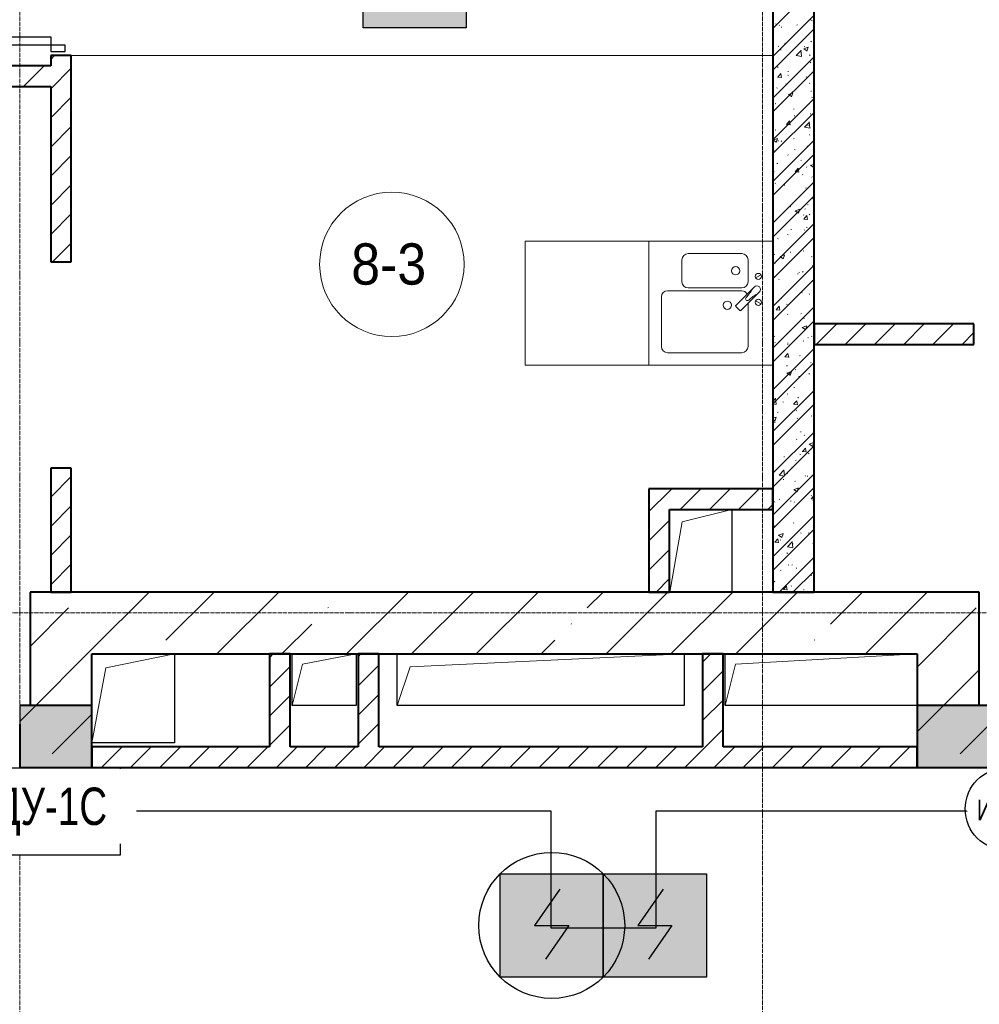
# Model space of a CAD drawing. Header units: millimetres. Extents: x -816133 to 919604, y 87941 to 147341.
# Tile 80 of 256: x -34452 to -29801, y 129576 to 134348. Entities that reach past the tile are written whole.
import ezdxf
from ezdxf.enums import TextEntityAlignment as Align

# ---------------------------------------------------------------- set-up
doc = ezdxf.new("R2010")
doc.units = ezdxf.units.MM
doc.set_wipeout_variables(frame=1)
doc.linetypes.add('ADSK_Линия сетки', pattern=[25, 20, -2.5, 0, -2.5])
doc.linetypes.add('Линия сетки', pattern=[25, 20, -2.5, 0, -2.5])
for name, color, linetype, lineweight in [('_АПС_Оборудование', 1, 'Continuous', 30), ('A-000-M_MASS', 7, 'Continuous', 18), ('A-010-A_ROOM', 7, 'Continuous', 20), ('A-200-M_WALL', 7, 'Continuous', 18), ('A-200-M_WALL_EXT', 7, 'Continuous', 18), ('A-200-M_WALL_INT', 7, 'Continuous', 18), ('A-200-M_WALL_PAT', 7, 'Continuous', 40), ('A-325-M_DOOR', 7, 'Continuous', 18), ('A-700-M_FFE', 7, 'Continuous', 18), ('M-520-M_DRAINAGE_FW', 7, 'Continuous', 18), ('RC-Извещатели_пожарные', 1, 'Continuous', 30), ('Z-030-M_GRID', 7, 'Continuous', 9), ('СОУЭ', 1, 'Continuous', 30), ('СС-011-ПОЖ-СИГНАЛИЗАЦИЯ', 1, 'Continuous', 30), ('УГО АПС и АПЗ$0$_АПС_Оборудование', 1, 'Continuous', 30), ('УГО АПС и АПЗ$0$СС-011-ПОЖ-СИГНАЛИЗАЦИЯ', 1, 'Continuous', 30)]:
    doc.layers.add(name, color=color, linetype=linetype, lineweight=lineweight)
doc.layers.add('EI_HATCH_GALV', color=7, linetype='Continuous')
doc.layers.add('АПС', color=5, linetype='Continuous')
doc.styles.add('Arial Narrow', font='ARIALN.TTF', dxfattribs={"width": 0.9, "height": 600})
doc.styles.add('Arial_2', font='arial.ttf', dxfattribs={"width": 0.9, "height": 400})
doc.styles.add('ISOCPEUR', font='isocpeur.ttf', dxfattribs={"height": 300})

# ---------------------------------------------------------------- blocks, each defined once
blk = doc.blocks.new('10эт')
at = {"layer": 'A-200-M_WALL_PAT', "lineweight": 18}
h = blk.add_hatch(color=9, dxfattribs=at)
h.paths.add_polyline_path([(326201.7, 129601.1), (326201.7, 129901.1), (325851.7, 129901.1), (325851.7, 129601.1), (325907.6, 129601.1)])
h.paths.add_polyline_path([(324751.1, 129601.1), (324751.1, 129901.1), (324201.7, 129901.1), (324201.7, 129601.1), (324416.5, 129601.1)])
h = blk.add_hatch(color=9, dxfattribs=at)
h.paths.add_polyline_path([(333251.7, 129601.1), (333251.7, 129901.1), (331776.7, 129901.1), (331776.7, 129601.1), (331872.2, 129601.1)])
h.paths.add_polyline_path([(330676.5, 129601.1), (330676.5, 129901.1), (330201.7, 129901.1), (330201.7, 129601.1)])
at = {"layer": 'A-000-M_MASS', "color": 9, "lineweight": 30}
for p, q in [((329002.7, 130451.1), (329002.7, 130851.1)), ((329302.7, 130851.1), (329302.7, 130451.1)), ((326601.7, 130151.1), (326601.7, 129721.1)), ((327171.7, 129901.1), (327171.7, 130151.1)), ((327481.7, 130151.1), (327481.7, 129901.1)), ((327681.7, 129901.1), (327681.7, 130151.1)), ((329071.7, 130151.1), (329071.7, 129901.1)), ((329271.7, 129901.1), (329271.7, 130151.1)), ((327481.7, 129901.1), (327171.7, 129901.1)), ((329071.7, 129901.1), (327681.7, 129901.1)), ((330201.7, 129901.1), (329271.7, 129901.1)), ((326601.7, 129721.1), (326201.7, 129721.1))]:
    blk.add_line(p, q, dxfattribs=at)
at = {"layer": 'A-000-M_MASS', "color": 9}
for p, q in [((329062.7, 130791.1), (329302.7, 130851.1)), ((329002.7, 130451.1), (329062.7, 130791.1)), ((326268.4, 130084.4), (326601.7, 130151.1)), ((327221.7, 130101.1), (327481.7, 130151.1)), ((327744.2, 130088.6), (329071.7, 130151.1)), ((329321.7, 130101.1), (330201.7, 130151.1)), ((326201.7, 129721.1), (326268.4, 130084.4)), ((327171.7, 129901.1), (327221.7, 130101.1)), ((327681.7, 129901.1), (327744.2, 130088.6)), ((329271.7, 129901.1), (329321.7, 130101.1))]:
    blk.add_line(p, q, dxfattribs=at)
at = {"layer": 'A-010-A_ROOM', "color": 9}
blk.add_circle((327655.3, 132039.2), 350, dxfattribs=at)
at = {"layer": 'A-200-M_WALL', "color": 9}
for p, q in [((326101.7, 133051.5), (329501.7, 133051.5)), ((329501.7, 133051.5), (326101.7, 133051.5)), ((326101.7, 133051.1), (326101.7, 133051.5)), ((326101.7, 133050.7), (329501.7, 133050.7)), ((329501.7, 133050.7), (326101.7, 133050.7))]:
    blk.add_line(p, q, dxfattribs=at)
at = {"layer": 'A-200-M_WALL', "color": 9, "lineweight": 40}
for p, q in [((326201.7, 129901.1), (325851.7, 129901.1)), ((326201.7, 129601.1), (326201.7, 129901.1)), ((330676.5, 129901.1), (330201.7, 129901.1)), ((330201.7, 129901.1), (330201.7, 129601.1)), ((325851.7, 129811.1), (325851.7, 129601.1)), ((325851.7, 129601.1), (326201.7, 129601.1)), ((330201.7, 129601.1), (330676.5, 129601.1))]:
    blk.add_line(p, q, dxfattribs=at)
at = {"layer": 'A-200-M_WALL_EXT', "color": 9, "lineweight": 40}
for p, q in [((326201.7, 130451.1), (325901.7, 130451.1)), ((325901.7, 130451.1), (325901.7, 129901.1)), ((330201.7, 130451.1), (326201.7, 130451.1)), ((330501.7, 130451.1), (330201.7, 130451.1)), ((330501.7, 129901.1), (330501.7, 130451.1)), ((326201.7, 129601.1), (326201.7, 130151.1)), ((326201.7, 130151.1), (330201.7, 130151.1)), ((330201.7, 130151.1), (330201.7, 129601.1)), ((325901.7, 129901.1), (325851.7, 129901.1)), ((330676.5, 129901.1), (330501.7, 129901.1)), ((325851.7, 129811.1), (325851.7, 129601.1)), ((325851.7, 129601.1), (325901.7, 129601.1)), ((325901.7, 129601.1), (326201.7, 129601.1)), ((330201.7, 129601.1), (330501.7, 129601.1)), ((330501.7, 129601.1), (330676.5, 129601.1))]:
    blk.add_line(p, q, dxfattribs=at)
at = {"layer": 'A-200-M_WALL_INT', "color": 9, "lineweight": 40}
for p, q in [((329501.7, 136451.1), (329501.7, 130451.1)), ((329701.7, 130451.1), (329701.7, 136451.1)), ((326001.7, 133051.1), (326001.7, 133001.1)), ((326101.7, 133051.1), (326001.7, 133051.1)), ((326101.7, 132051.1), (326101.7, 133051.1)), ((326001.7, 133001.1), (324301.7, 133001.1)), ((324301.7, 132901.1), (326001.7, 132901.1)), ((326001.7, 132901.1), (326001.7, 132051.1)), ((326001.7, 132051.1), (326101.7, 132051.1)), ((330476.7, 131751.1), (329701.7, 131751.1)), ((329701.7, 131751.1), (329701.7, 131651.1)), ((330476.7, 131651.1), (330476.7, 131751.1)), ((329701.7, 131651.1), (330476.7, 131651.1)), ((326001.7, 131051.1), (326001.7, 130451.1)), ((326101.7, 131051.1), (326001.7, 131051.1)), ((326101.7, 130451.1), (326101.7, 131051.1)), ((328901.7, 130951.1), (328901.7, 130451.1)), ((329001.7, 130951.1), (328901.7, 130951.1)), ((329501.7, 130951.1), (329001.7, 130951.1)), ((329501.7, 130851.1), (329501.7, 130951.1)), ((329001.7, 130851.1), (329501.7, 130851.1)), ((329001.7, 130451.1), (329001.7, 130851.1)), ((326001.7, 130451.1), (326101.7, 130451.1)), ((328901.7, 130451.1), (329001.7, 130451.1)), ((329501.7, 130451.1), (329701.7, 130451.1)), ((327161.7, 130151.1), (327061.7, 130151.1)), ((327061.7, 130151.1), (327061.7, 129701.1)), ((327161.7, 129701.1), (327161.7, 130151.1)), ((327591.7, 130151.1), (327491.7, 130151.1)), ((327491.7, 130151.1), (327491.7, 129701.1)), ((327591.7, 129701.1), (327591.7, 130151.1)), ((329261.7, 130151.1), (329161.7, 130151.1)), ((329161.7, 130151.1), (329161.7, 129701.1)), ((329261.7, 129701.1), (329261.7, 130151.1)), ((327061.7, 129701.1), (326201.7, 129701.1)), ((326201.7, 129701.1), (326201.7, 129601.1)), ((327491.7, 129701.1), (327161.7, 129701.1)), ((329161.7, 129701.1), (327591.7, 129701.1)), ((330201.7, 129701.1), (329261.7, 129701.1)), ((330201.7, 129601.1), (330201.7, 129701.1)), ((326201.7, 129601.1), (330201.7, 129601.1))]:
    blk.add_line(p, q, dxfattribs=at)
at = {"layer": 'A-200-M_WALL_PAT', "color": 9, "linetype": 'Continuous', "lineweight": 9}
for p, q in [((329501.7, 133182), (329701.7, 133382)), ((329501.7, 133047.2), (329701.7, 133247.2)), ((329684.6, 133224.4), (329687.5, 133222.6)), ((329690.3, 133219.5), (329693, 133221.6)), ((329501.7, 132979.9), (329701.7, 133179.9)), ((329514.9, 133205.2), (329517.4, 133202.9)), ((329532, 133196.7), (329534.7, 133198.7)), ((329542.4, 133188.7), (329545.8, 133189.1)), ((329619, 133198.7), (329622.3, 133199.2)), ((329701.6, 133157), (329701.7, 133157)), ((329528.3, 133095.2), (329531, 133097.3)), ((329538.8, 133078.5), (329542.1, 133079)), ((329559.7, 133110.5), (329562.5, 133108.7)), ((329614.9, 133050.9), (329638.6, 133075.6)), ((329641.6, 133047.7), (329638.3, 133076.6)), ((329651.5, 133083.9), (329666.7, 133073.6)), ((329651.7, 133083.7), (329673, 133091.9)), ((329654.3, 133093.7), (329657.6, 133094.2)), ((329666.9, 133072.5), (329673.1, 133091)), ((329686.6, 133118.1), (329689.3, 133120.1)), ((326001.7, 133032), (326020.7, 133051.1)), ((329501.7, 132845.2), (329701.7, 133045.2)), ((329614.8, 133051), (329641.9, 133046.8)), ((329680.1, 133053.8), (329682.6, 133051.6)), ((325870.7, 132901.1), (325970.7, 133001.1)), ((326001.7, 132890.6), (326101.7, 132990.6)), ((329502.3, 133023.3), (329504.8, 133021.1)), ((329524.6, 132993.8), (329527.3, 132995.8)), ((329682.9, 133016.6), (329685.6, 133018.6)), ((329501.7, 132777.8), (329701.7, 132977.8)), ((329501.7, 132953.8), (329503.2, 132952.9)), ((329525.3, 132946.8), (329543.5, 132945.2)), ((329525.5, 132946.8), (329540.2, 132964.3)), ((329543.8, 132944.2), (329540.3, 132963.3)), ((329574.1, 132973.5), (329577.4, 132973.9)), ((329575.4, 132956.4), (329577.8, 132954.1)), ((329663.1, 132947.8), (329665.9, 132946)), ((329520.9, 132892.3), (329523.5, 132894.3)), ((329564.6, 132913.8), (329567.5, 132912)), ((329679.2, 132915.1), (329681.9, 132917.2)), ((326001.7, 132749.2), (326101.7, 132849.2)), ((329501.7, 132643.1), (329701.7, 132843.1)), ((329577.4, 132862.8), (329592.5, 132852.6)), ((329577.5, 132862.7), (329598.8, 132870.9)), ((329592.8, 132851.5), (329599, 132869.9)), ((329686.1, 132878.6), (329689.5, 132879)), ((329691.8, 132849.7), (329694.3, 132847.4)), ((329514, 132819.2), (329516.5, 132816.9)), ((329517.2, 132790.8), (329519.8, 132792.9)), ((329602.4, 132792.9), (329605.3, 132791.1)), ((329675.5, 132813.7), (329678.2, 132815.7)), ((329501.7, 132575.8), (329701.7, 132775.8)), ((329606, 132758.4), (329609.3, 132758.8)), ((329682.5, 132768.5), (329685.8, 132768.9)), ((326001.7, 132607.8), (326101.7, 132707.8)), ((329567.6, 132717.6), (329585.8, 132716)), ((329567.8, 132717.5), (329582.5, 132735)), ((329586.1, 132715), (329582.6, 132734.1)), ((329655.2, 132703.6), (329682.3, 132699.4)), ((329655.3, 132703.5), (329679, 132728.3)), ((329671.8, 132712.2), (329674.4, 132714.2)), ((329682, 132700.3), (329678.7, 132729.3)), ((329503.3, 132641.6), (329524.7, 132649.8)), ((329513.5, 132689.4), (329516.1, 132691.4)), ((329518.6, 132630.5), (329524.8, 132648.9)), ((329602.3, 132648.2), (329605.6, 132648.7)), ((329679.2, 132667.9), (329681.7, 132665.6)), ((329501.7, 132441.1), (329701.7, 132641.1)), ((329501.7, 132637.1), (329503.9, 132635.1)), ((329503.2, 132641.8), (329518.4, 132631.6)), ((329525.8, 132638.2), (329529.1, 132638.6)), ((329543.1, 132637.2), (329545.9, 132635.3)), ((329668.1, 132610.7), (329670.7, 132612.8)), ((326001.7, 132466.4), (326101.7, 132566.4)), ((329501.7, 132373.7), (329701.7, 132573.7)), ((329509.8, 132587.9), (329512.4, 132589.9)), ((329574.5, 132570.4), (329576.9, 132568.2)), ((329607.3, 132596.2), (329610.2, 132594.4)), ((329522.1, 132528), (329525.5, 132528.5)), ((329610.1, 132488.3), (329624.8, 132505.8)), ((329628.4, 132485.7), (329624.9, 132504.8)), ((329637.6, 132543.2), (329640.9, 132543.7)), ((329664.4, 132509.3), (329667, 132511.3)), ((329685.1, 132519.1), (329700.3, 132508.9)), ((329685.3, 132518.9), (329701.7, 132525.2)), ((329700.5, 132507.8), (329701.7, 132511.3)), ((329506.1, 132486.4), (329508.7, 132488.5)), ((329609.9, 132488.3), (329628.1, 132486.7)), ((329645.1, 132475.3), (329648, 132473.5)), ((329690.9, 132463.7), (329693.4, 132461.5)), ((326001.7, 132324.9), (326101.7, 132424.9)), ((329501.7, 132239), (329701.7, 132439)), ((329513.1, 132433.2), (329515.6, 132431)), ((329557.4, 132423), (329560.7, 132423.4)), ((329660.7, 132407.8), (329663.3, 132409.8)), ((329501.7, 132171.7), (329701.7, 132371.7)), ((329502.4, 132385), (329505, 132387)), ((329695.7, 132356.2), (329701.7, 132362.5)), ((329585.8, 132319.6), (329588.6, 132317.8)), ((329669.5, 132328.1), (329672.8, 132328.5)), ((329695.6, 132356.3), (329701.7, 132355.3)), ((326001.7, 132183.5), (326101.7, 132283.5)), ((329611, 132298.1), (329626.1, 132287.8)), ((329611.1, 132297.9), (329632.4, 132306.1)), ((329626.4, 132286.7), (329632.6, 132305.2)), ((329650.1, 132278.7), (329652.9, 132276.8)), ((329652.4, 132259), (329667.1, 132276.5)), ((329657, 132306.3), (329659.6, 132308.4)), ((329670.7, 132256.4), (329667.1, 132275.5)), ((329678.3, 132281.9), (329680.8, 132279.6)), ((329501.7, 132250.3), (329503, 132249.1)), ((329501.7, 132037), (329701.7, 132237)), ((329652.2, 132259), (329670.4, 132257.4)), ((329665.8, 132218), (329669.2, 132218.4)), ((329501.7, 131969.6), (329701.7, 132169.6)), ((329573.6, 132184.5), (329576.1, 132182.2)), ((329589.3, 132207.9), (329592.6, 132208.3)), ((329653.3, 132204.9), (329655.9, 132206.9)), ((326010.7, 132051.1), (326101.7, 132142.1)), ((329525.2, 132164.7), (329528, 132162.9)), ((329687.9, 132157.8), (329690.7, 132156)), ((329509.1, 132087.7), (329512.4, 132088.1)), ((329536.8, 132077), (329552, 132066.8)), ((329536.9, 132076.9), (329558.3, 132085.1)), ((329552.2, 132065.7), (329558.4, 132084.1)), ((329585.6, 132097.7), (329589, 132098.2)), ((329649.5, 132103.4), (329652.2, 132105.5)), ((329690, 132077.8), (329692.5, 132075.5)), ((329701.1, 132112.9), (329701.7, 132113)), ((329501.7, 131834.9), (329701.7, 132034.9)), ((329512.2, 132047.3), (329514.7, 132045)), ((329694.5, 132029.8), (329701.7, 132029.1)), ((329694.7, 132029.7), (329701.7, 132038.1)), ((329505.5, 131977.5), (329508.8, 131978)), ((329620.9, 131992.7), (329624.2, 131993.2)), ((329628.5, 132002), (329631.3, 132000.2)), ((329645.8, 132001.9), (329648.5, 132004)), ((329501.7, 131767.6), (329701.7, 131967.6)), ((329530.1, 131968), (329532.9, 131966.2)), ((329692.8, 131961.1), (329695.6, 131959.3)), ((329642.1, 131900.5), (329644.8, 131902.5)), ((329677.4, 131895.9), (329679.9, 131893.7)), ((329501.7, 131863.5), (329502.1, 131863.2)), ((329518.3, 131819.6), (329533, 131837.1)), ((329536.6, 131817), (329533.1, 131836.1)), ((329540.7, 131872.5), (329544, 131873)), ((329567.9, 131847.1), (329570.7, 131845.3)), ((329501.7, 131632.9), (329701.7, 131832.9)), ((329518.2, 131819.6), (329536.4, 131818)), ((329572.7, 131798.5), (329575.2, 131796.2)), ((329638.4, 131799), (329641.1, 131801.1)), ((329501.7, 131565.5), (329701.7, 131765.5)), ((329644.7, 131733.1), (329666.1, 131741.3)), ((329652.8, 131777.6), (329656.1, 131778)), ((329660, 131722), (329666.2, 131740.4)), ((329711.9, 131651.1), (329811.9, 131751.1)), ((329853.3, 131651.1), (329953.3, 131751.1)), ((329994.7, 131651.1), (330094.7, 131751.1)), ((330136.2, 131651.1), (330236.2, 131751.1)), ((330277.6, 131651.1), (330377.6, 131751.1)), ((329508.5, 131691.4), (329511.3, 131689.6)), ((329634.7, 131697.5), (329637.4, 131699.6)), ((329644.6, 131733.3), (329659.8, 131723.1)), ((329689.1, 131691.8), (329691.6, 131689.5)), ((330419, 131651.1), (330476.7, 131708.8)), ((329511.4, 131661.3), (329513.8, 131659)), ((329572.6, 131657.4), (329575.9, 131657.8)), ((329572.8, 131650.4), (329575.6, 131648.6)), ((329649.1, 131667.5), (329652.5, 131667.9)), ((329671.2, 131684.5), (329674.1, 131682.7)), ((329501.7, 131430.8), (329701.7, 131630.8)), ((329560.6, 131590.3), (329575.3, 131607.8)), ((329578.9, 131587.8), (329575.4, 131606.9)), ((329631, 131596.1), (329633.7, 131598.1)), ((329501.7, 131363.4), (329701.7, 131563.4)), ((329560.4, 131590.3), (329578.7, 131588.8)), ((329684.4, 131562.5), (329687.7, 131562.9)), ((329569, 131547.3), (329572.3, 131547.7)), ((329570.4, 131512.3), (329585.6, 131502.1)), ((329570.6, 131512.1), (329591.9, 131520.3)), ((329585.8, 131500.9), (329592, 131519.4)), ((329610.6, 131529.5), (329613.4, 131527.7)), ((329676.5, 131510), (329679, 131507.7)), ((329627.3, 131494.6), (329630, 131496.7)), ((329501.7, 131228.7), (329701.7, 131428.7)), ((329571.8, 131412.5), (329574.3, 131410.3)), ((329604.2, 131442.2), (329607.5, 131442.7)), ((329501.7, 131375.1), (329515.3, 131389.3)), ((329501.7, 131363.1), (329518.7, 131360.4)), ((329501.7, 131161.4), (329701.7, 131361.4)), ((329518.4, 131361.3), (329515, 131390.3)), ((329551.2, 131373.8), (329554.1, 131372)), ((329602.7, 131361.1), (329621, 131359.5)), ((329602.9, 131361.1), (329617.6, 131378.6)), ((329621.2, 131358.5), (329617.7, 131377.6)), ((329623.6, 131393.1), (329626.3, 131395.2)), ((329524, 131322), (329527.4, 131322.5)), ((329615.5, 131332.9), (329618.3, 131331)), ((329501.7, 131293.1), (329517.7, 131299.3)), ((329501.7, 131287.6), (329511.4, 131281)), ((329510.5, 131275.3), (329512.9, 131273.1)), ((329511.7, 131279.9), (329517.8, 131298.3)), ((329619.9, 131291.7), (329622.6, 131293.7)), ((329688.2, 131305.8), (329690.7, 131303.6)), ((329501.7, 131026.7), (329701.7, 131226.7)), ((329636.1, 131227.1), (329639.4, 131227.5)), ((329616.2, 131190.2), (329618.8, 131192.3)), ((329653.3, 131212), (329656.1, 131210.2)), ((329678.2, 131168.5), (329693.4, 131158.3)), ((329678.3, 131168.4), (329699.7, 131176.6)), ((329693.6, 131157.2), (329699.8, 131175.6)), ((329501.7, 130959.3), (329701.7, 131159.3)), ((329645, 131131.8), (329663.2, 131130.2)), ((329645.2, 131131.8), (329659.9, 131149.3)), ((329663.5, 131129.2), (329660, 131148.3)), ((329675.6, 131124), (329678.1, 131121.7)), ((329555.9, 131106.9), (329559.2, 131107.3)), ((329612.5, 131088.8), (329615.1, 131090.8)), ((329632.5, 131117), (329635.8, 131117.4)), ((329501.7, 130824.6), (329701.7, 131024.6)), ((329532, 131017.2), (329555.8, 131041.9)), ((329558.8, 131014), (329555.4, 131042.9)), ((329570.9, 131026.6), (329573.4, 131024.3)), ((329593.9, 131056.2), (329596.8, 131054.4)), ((326001.7, 130910.7), (326101.7, 131010.7)), ((329532, 131017.3), (329559.1, 131013.1)), ((329552.3, 130996.8), (329555.6, 130997.2)), ((329608.8, 130987.3), (329611.4, 130989.3)), ((329658.2, 131015.3), (329661, 131013.5)), ((329667.7, 131012), (329671, 131012.4)), ((328901.7, 130840.9), (329001.7, 130940.9)), ((329001.7, 130940.9), (329011.9, 130951.1)), ((329053.3, 130851.1), (329153.3, 130951.1)), ((329194.7, 130851.1), (329294.7, 130951.1)), ((329336.2, 130851.1), (329436.2, 130951.1)), ((329501.7, 130757.3), (329701.7, 130957.3)), ((329604, 130947.5), (329619.2, 130937.3)), ((329604.2, 130947.3), (329625.5, 130955.5)), ((329619.4, 130936.2), (329625.6, 130954.6)), ((329509.6, 130889.4), (329512, 130887.1)), ((329533.3, 130901.3), (329536.1, 130899.5)), ((329587.5, 130891.7), (329590.9, 130892.2)), ((329605.1, 130885.8), (329607.7, 130887.9)), ((329687.3, 130919.9), (329689.8, 130917.6)), ((329687.3, 130902.5), (329701.7, 130901.3)), ((329687.5, 130902.5), (329701.7, 130919.5)), ((329696, 130894.4), (329698.8, 130892.6)), ((326001.7, 130769.3), (326101.7, 130869.3)), ((329477.6, 130851.1), (329501.7, 130875.2)), ((328901.7, 130699.5), (329001.7, 130799.5)), ((329501.7, 130622.6), (329701.7, 130822.6)), ((329601.4, 130784.4), (329604, 130786.4)), ((329699.6, 130796.8), (329701.7, 130797.1)), ((329501.7, 130555.2), (329701.7, 130755.2)), ((329507.4, 130771.5), (329510.7, 130772)), ((329636.7, 130738.7), (329639.5, 130736.9)), ((329674.7, 130738), (329677.2, 130735.8)), ((326001.7, 130627.9), (326101.7, 130727.9)), ((329511, 130692.4), (329529.2, 130690.8)), ((329511.2, 130692.4), (329525.9, 130709.9)), ((329529.5, 130689.8), (329525.9, 130708.9)), ((329529.9, 130726.5), (329545, 130716.3)), ((329530, 130726.3), (329551.3, 130734.5)), ((329538.2, 130704.6), (329541, 130702.8)), ((329545.3, 130715.2), (329551.5, 130733.6)), ((329572.4, 130669.8), (329596.2, 130694.6)), ((329599.2, 130666.6), (329595.8, 130695.6)), ((329700.9, 130697.7), (329701.7, 130697.2)), ((328901.7, 130558), (329001.7, 130658)), ((329572.4, 130669.9), (329599.5, 130665.7)), ((329597.7, 130682.9), (329600.3, 130684.9)), ((329619.4, 130676.6), (329622.7, 130677.1)), ((329696, 130686.7), (329699.3, 130687.1)), ((329532.2, 130451.1), (329701.7, 130620.5)), ((329570, 130640.6), (329572.5, 130638.3)), ((326001.7, 130486.5), (326101.7, 130586.5)), ((329539.2, 130556.4), (329542.6, 130556.8)), ((329576, 130583.7), (329578.8, 130581.9)), ((329594, 130581.4), (329596.6, 130583.5)), ((329599.6, 130451.1), (329701.7, 130553.2)), ((329615.8, 130566.5), (329619.1, 130566.9)), ((328936.2, 130451.1), (329001.7, 130516.6)), ((329508.7, 130503.4), (329511.1, 130501.1)), ((329686.4, 130533.9), (329688.9, 130531.7)), ((326201.7, 130173.8), (326479, 130451.1)), ((326559.5, 130217.3), (326793.3, 130451.1)), ((326807.6, 130151.1), (327107.6, 130451.1)), ((327436.2, 130151.1), (327736.2, 130451.1)), ((327750.5, 130151.1), (328050.5, 130451.1)), ((328064.8, 130151.1), (328364.8, 130451.1)), ((328602.5, 130374.4), (328679.1, 130451.1)), ((328693.4, 130151.1), (328993.4, 130451.1)), ((329007.7, 130151.1), (329307.7, 130451.1)), ((329322, 130151.1), (329622, 130451.1)), ((329553.3, 130463.1), (329571.5, 130461.5)), ((329553.5, 130463.1), (329568.1, 130480.6)), ((329571.7, 130460.5), (329568.2, 130479.6)), ((329590.2, 130480), (329592.9, 130482)), ((329651, 130461.5), (329654.4, 130461.9)), ((329781.2, 130295.8), (329936.4, 130451.1)), ((330201.7, 130402.1), (330250.7, 130451.1)), ((325901.7, 130188.1), (326088, 130374.4)), ((327345.3, 130374.4), (327347.6, 130376.8)), ((329950.7, 130151.1), (330201.7, 130402.1)), ((330201.7, 130087.8), (330488.4, 130374.4)), ((327121.9, 130151.1), (327266.7, 130295.8)), ((328523.9, 130295.8), (328526.3, 130298.2)), ((328379.1, 130151.1), (328445.3, 130217.3)), ((329702.6, 130217.3), (329704.9, 130219.6)), ((325901.7, 129873.8), (326201.7, 130173.8)), ((327061.7, 130132.2), (327080.5, 130151.1)), ((327491.7, 130138), (327504.8, 130151.1)), ((329161.7, 130110.9), (329201.8, 130151.1)), ((327061.7, 129990.8), (327161.7, 130090.8)), ((327491.7, 129996.6), (327591.7, 130096.6)), ((329161.7, 129969.5), (329261.7, 130069.5)), ((330201.7, 129773.5), (330501.7, 130073.5)), ((327061.7, 129849.4), (327161.7, 129949.4)), ((327491.7, 129855.1), (327591.7, 129955.1)), ((329161.7, 129828.1), (329261.7, 129928.1)), ((330501.7, 129759.2), (330643.6, 129901.1)), ((325851.7, 129823.8), (325901.7, 129873.8)), ((326009.4, 129667.2), (326201.7, 129859.5)), ((327061.7, 129708), (327161.7, 129808)), ((327491.7, 129713.7), (327591.7, 129813.7)), ((329176.1, 129701.1), (329261.7, 129786.7)), ((330409.8, 129667.2), (330501.7, 129759.2)), ((326201.7, 129696.5), (326206.3, 129701.1)), ((326247.7, 129601.1), (326347.7, 129701.1)), ((326389.1, 129601.1), (326489.1, 129701.1)), ((326530.5, 129601.1), (326630.5, 129701.1)), ((326671.9, 129601.1), (326771.9, 129701.1)), ((326813.4, 129601.1), (326913.4, 129701.1)), ((326954.8, 129601.1), (327054.8, 129701.1)), ((327096.2, 129601.1), (327196.2, 129701.1)), ((327237.6, 129601.1), (327337.6, 129701.1)), ((327379, 129601.1), (327479, 129701.1)), ((327520.5, 129601.1), (327620.5, 129701.1)), ((327661.9, 129601.1), (327761.9, 129701.1)), ((327803.3, 129601.1), (327903.3, 129701.1)), ((327944.7, 129601.1), (328044.7, 129701.1)), ((328086.2, 129601.1), (328186.2, 129701.1)), ((328227.6, 129601.1), (328327.6, 129701.1)), ((328369, 129601.1), (328469, 129701.1)), ((328510.4, 129601.1), (328610.4, 129701.1)), ((328651.8, 129601.1), (328751.8, 129701.1)), ((328793.3, 129601.1), (328893.3, 129701.1)), ((328934.7, 129601.1), (329034.7, 129701.1)), ((329076.1, 129601.1), (329176.1, 129701.1)), ((329217.5, 129601.1), (329317.5, 129701.1)), ((329358.9, 129601.1), (329458.9, 129701.1)), ((329500.4, 129601.1), (329600.4, 129701.1)), ((329641.8, 129601.1), (329741.8, 129701.1)), ((329783.2, 129601.1), (329883.2, 129701.1)), ((329924.6, 129601.1), (330024.6, 129701.1)), ((330066.1, 129601.1), (330166.1, 129701.1))]:
    blk.add_line(p, q, dxfattribs=at)
at = {"layer": 'A-325-M_DOOR', "color": 9, "lineweight": 30}
for p, q in [((325201.7, 133141.1), (326001.7, 133141.1)), ((326001.7, 133141.1), (326001.7, 133101.1)), ((326001.7, 133101.1), (325201.7, 133101.1)), ((326001.7, 133101.1), (325201.7, 133101.1)), ((326071.7, 133101.1), (326001.7, 133101.1)), ((326001.7, 133101.1), (326001.7, 133071.1)), ((326071.7, 133071.1), (326071.7, 133101.1)), ((326001.7, 133071.1), (326071.7, 133071.1)), ((325851.7, 129901.1), (325851.7, 129811.1))]:
    blk.add_line(p, q, dxfattribs=at)
at = {"layer": 'A-325-M_DOOR', "color": 9, "lineweight": 9}
blk.add_arc((326001.7, 133101.1), 800, 90, 180, dxfattribs=at)
at = {"layer": 'A-700-M_FFE', "color": 9, "lineweight": 9}
for p, q in [((328901.7, 132151.1), (328301.7, 132151.1)), ((328301.7, 132151.1), (328301.7, 131551.1)), ((328901.7, 131551.1), (328901.7, 132151.1)), ((328301.7, 131551.1), (328901.7, 131551.1))]:
    blk.add_line(p, q, dxfattribs=at)
at = {"layer": 'M-520-M_DRAINAGE_FW', "color": 9}
for p, q in [((329501.7, 132151.1), (328901.7, 132151.1)), ((329501.7, 132151.1), (328901.7, 132151.1)), ((328901.7, 132151.1), (328901.7, 131551.1)), ((329351.7, 132091.1), (329091.7, 132091.1)), ((329061.7, 132061.1), (329061.7, 131955.1)), ((329381.7, 131955.1), (329381.7, 132061.1)), ((329445, 131987.7), (329418.5, 131973.7)), ((329412.8, 131930.1), (329403.5, 131920.8)), ((329351.7, 131911.1), (328991.7, 131911.1)), ((329091.7, 131925.1), (329351.7, 131925.1)), ((329403.5, 131920.8), (329322.3, 131839.6)), ((329346.4, 131815.6), (329427.6, 131896.8)), ((329427.6, 131896.8), (329436.8, 131906)), ((328961.7, 131881.1), (328961.7, 131641.1)), ((329322.3, 131835.4), (329342.1, 131815.6)), ((329381.7, 131641.1), (329381.7, 131851)), ((329445, 131848.4), (329418.5, 131862.4)), ((328991.7, 131611.1), (329351.7, 131611.1)), ((328901.7, 131551.1), (329501.7, 131551.1))]:
    blk.add_line(p, q, dxfattribs=at)
for centre, radius, start, end in [((329091.7, 132061.1), 30, 90, 180), ((329351.7, 132061.1), 30, 0, 90), ((329321.7, 132008.1), 20, 90, 270), ((329321.7, 132008.1), 20, 270, 90), ((329431.7, 131980.7), 15, 90, 270), ((329431.7, 131980.7), 15, 270, 90), ((329091.7, 131955.1), 30, 180, 270), ((329351.7, 131955.1), 30, 270, 0), ((329424.8, 131918.1), 17, 315, 135), ((328991.7, 131881.1), 30, 90, 180), ((329351.7, 131881.1), 30, 28.5511, 90), ((329221.5, 132022.5), 208.5, 316.5946, 330.8177), ((329529.2, 131714.8), 208.5, 119.1823, 133.4054), ((329281.7, 131841.1), 20, 90, 270), ((329281.7, 131841.1), 20, 270, 90), ((329324.4, 131837.5), 3, 135, 225), ((329324.4, 131837.5), 3, 135, 225), ((329379.5, 131872.7), 9.19, 135, 315), ((329431.7, 131855.4), 15, 90, 270), ((329431.7, 131855.4), 15, 270, 90), ((329344.2, 131817.7), 3, 225, 315), ((329344.2, 131817.7), 3, 225, 315), ((328991.7, 131641.1), 30, 180, 270), ((329351.7, 131641.1), 30, 270, 0)]:
    blk.add_arc(centre, radius, start, end, dxfattribs=at)
at = {"layer": 'Z-030-M_GRID', "color": 9, "linetype": 'Линия сетки'}
for p, q in [((325851.7, 116076.8), (325851.7, 137026.1)), ((329451.7, 116076.8), (329451.7, 137026.1))]:
    blk.add_line(p, q, dxfattribs=at)
at = {"layer": 'Z-030-M_GRID', "color": 9, "linetype": 'ADSK_Линия сетки'}
blk.add_line((358421.7, 130351.1), (308438.4, 130351.1), dxfattribs=at)
at = {"layer": 'A-010-A_ROOM', "color": 9, "lineweight": 30, "style": 'Arial_2', "width": 0.9}
blk.add_text('8-3', height=200, dxfattribs=at).set_placement((327458.5, 131941))
blk = doc.blocks.new('_МДУ')
at = {"color": 1}
blk.add_wipeout([(-350, 175), (350, 175), (350, -175), (-350, -175)], dxfattribs=at)
at = {"layer": 'АПС', "color": 1, "lineweight": 30, "ltscale": 200}
blk.add_lwpolyline([(350, 175), (-350, 175), (-350, -175), (350, -175)], close=True, dxfattribs=at)
at = {"layer": 'АПС', "color": 0, "lineweight": 30, "ltscale": 200, "insert": (3.3, -0.1), "char_height": 150.98, "width": 668.294, "attachment_point": 5, "style": 'Arial Narrow', "bg_fill": 2}
blk.add_mtext('МДУ-1С', dxfattribs=at)
blk = doc.blocks.new('ИП 212-64 прот.R3')
at = {"layer": 'EI_HATCH_GALV', "lineweight": 30, "true_color": 0xffffff}
h = blk.add_hatch(color=7, dxfattribs=at)
h.dxf.hatch_style = 1
h.paths.add_polyline_path([(-2.5, 2.5), (2.5, 2.5), (2.5, -2.5), (-2.5, -2.5)])
at = {"color": 1, "linetype": 'ByBlock', "lineweight": -2}
for p, q in [((0.397, 1.766), (-0.83, 0)), ((-0.83, 0), (0.829, 0)), ((0.829, 0), (-0.306, -1.637))]:
    blk.add_line(p, q, dxfattribs=at)
at = {"color": 1, "linetype": 'ByBlock', "lineweight": -2, "ltscale": 0.1}
blk.add_lwpolyline([(-2.5, 2.5), (2.5, 2.5), (2.5, -2.5), (-2.5, -2.5)], close=True, dxfattribs=at)
blk = doc.blocks.new('УГО АПС и АПЗ$0$A$C0ED213A1')
blk.add_wipeout([(-199.9, -0.4), (0.1, -200.4), (200.1, -0.4), (0.1, 199.6)])
blk.add_circle((0.1, -0.4), 200)
at = {"layer": 'УГО АПС и АПЗ$0$СС-011-ПОЖ-СИГНАЛИЗАЦИЯ', "color": 1, "style": 'Arial Narrow', "width": 0.9}
blk.add_text('ИЗ-2О', height=100, dxfattribs=at).set_placement((-143.7, -55.5))
blk = doc.blocks.new('*U1208')
at = {"layer": 'EI_HATCH_GALV', "lineweight": 30, "true_color": 0xffffff}
h = blk.add_hatch(color=7, dxfattribs=at)
h.dxf.hatch_style = 1
h.paths.add_polyline_path([(-2.5, 2.5), (2.5, 2.5), (2.5, -2.5), (-2.5, -2.5)])
at = {"color": 1, "linetype": 'ByBlock', "lineweight": -2}
for p, q in [((0.397, 1.766), (-0.83, 0)), ((-0.83, 0), (0.829, 0)), ((0.829, 0), (-0.306, -1.637))]:
    blk.add_line(p, q, dxfattribs=at)
at = {"color": 1, "linetype": 'ByBlock', "lineweight": -2, "ltscale": 0.1}
blk.add_lwpolyline([(-2.5, 2.5), (2.5, 2.5), (2.5, -2.5), (-2.5, -2.5)], close=True, dxfattribs=at)
at = {"layer": 'RC-Извещатели_пожарные'}
blk.add_circle((0, 0), 3.536, dxfattribs=at)
at = {"layer": 'RC-Извещатели_пожарные', "style": 'ISOCPEUR'}
blk.add_attdef('PSTN', text='', height=2.5, dxfattribs=at).set_placement((5.333, 2.657), align=Align.BOTTOM_CENTER)

msp = doc.modelspace()

# ---------------------------------------------------------------- linework, layer by layer
at = {"layer": 'СС-011-ПОЖ-СИГНАЛИЗАЦИЯ'}
msp.add_lwpolyline([(-21816.7, 129342.9), (-30990.3, 129342.9), (-30990.3, 128783.9), (-31552.9, 128783.9), (-31552.9, 129342.9), (-40222.6, 129342.9), (-40222.6, 128785.7), (-40768.1, 128785.7), (-40768.1, 129342.9), (-44198.4, 129342.9), (-44198.4, 130514.6), (-40459.4, 130514.6), (-40459.4, 129969.3), (-39958.2, 129969.3), (-39958.2, 130514.6), (-31877.7, 130514.6), (-31877.7, 129946.3), (-31366.8, 129946.3), (-31366.8, 130514.6), (-25403.8, 130514.6)], dxfattribs=at)

# ---------------------------------------------------------------- block references
at = {"layer": 'RC-Извещатели_пожарные', "xscale": 100, "yscale": 100, "zscale": 100}
msp.add_blockref('*U1208', (-31873.4, 129958.5), dxfattribs=at)
at = {"layer": 'СОУЭ', "color": 6, "xscale": 100, "yscale": 100, "zscale": 100}
for p in [(-32537.9, 134558.2), (-31373.4, 129958.5)]:
    msp.add_blockref('ИП 212-64 прот.R3', p, dxfattribs=at)
at = {"layer": 'СС-011-ПОЖ-СИГНАЛИЗАЦИЯ', "color": 9, "lineweight": 30}
msp.add_blockref('10эт', (-360303.7, 1122.9), dxfattribs=at)

# ---------------------------------------------------------------- next in the draw order: block references
at = {"layer": '_АПС_Оборудование', "color": 0, "lineweight": 30, "xscale": 1.2, "yscale": 1.2, "zscale": 1.2}
msp.add_blockref('_МДУ', (-34383.2, 130509.9), dxfattribs=at)
at = {"layer": 'УГО АПС и АПЗ$0$_АПС_Оборудование'}
msp.add_blockref('УГО АПС и АПЗ$0$A$C0ED213A1', (-29669.5, 130523.2), dxfattribs=at)

doc.saveas('drawing.dxf')
